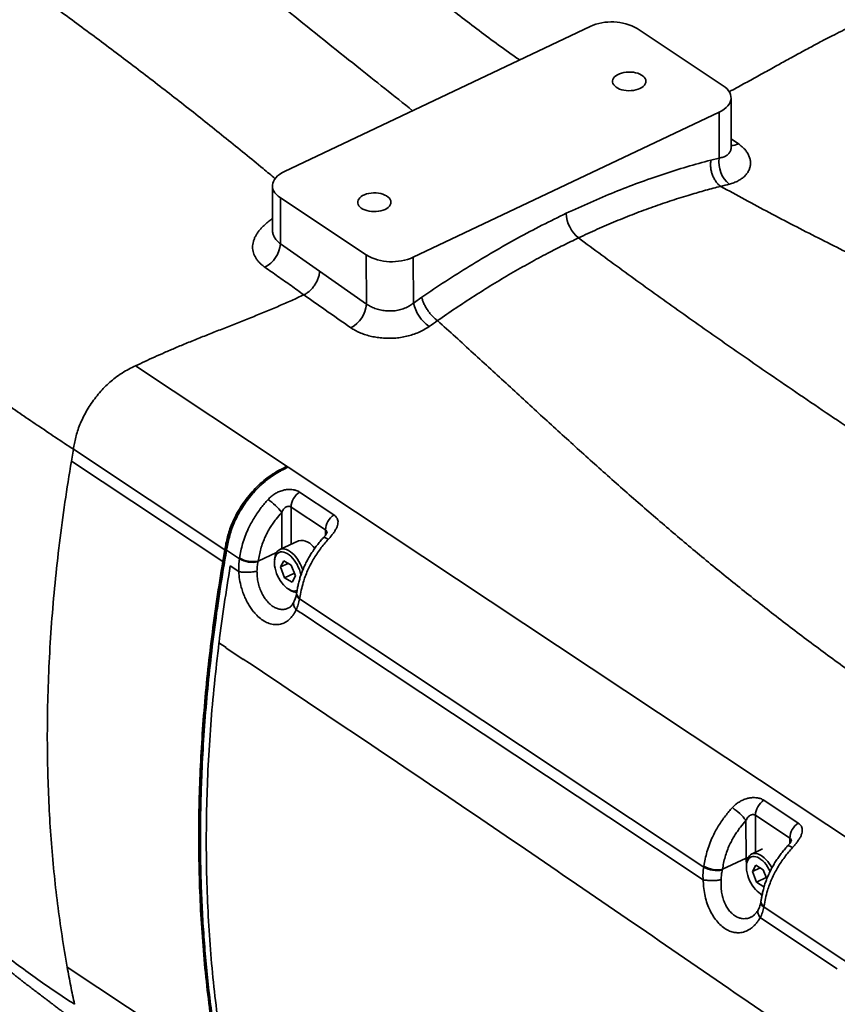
# Model space of a CAD drawing. Header units: millimetres. Extents: x -8713 to 3261, y -18743 to -8704.
# Tile 108 of 133: x 3094 to 3111, y -18265 to -18244. Entities that reach past the tile are written whole.
import ezdxf

# ---------------------------------------------------------------- set-up
doc = ezdxf.new("R2010")
doc.units = ezdxf.units.MM
doc.header["$LTSCALE"] = 10
doc.layers.add('1轮廓实线层', color=7, linetype='Continuous', lineweight=18)

msp = doc.modelspace()

# ---------------------------------------------------------------- linework, layer by layer
at = {"layer": '1轮廓实线层', "color": 7, "linetype": 'Continuous', "lineweight": 35}
for p, q in [((3105.968, -18243.883), (3099.363, -18247.015)), ((3108.839, -18245.162), (3106.983, -18243.93)), ((3109.011, -18246.49), (3109.009, -18245.421)), ((3102.148, -18248.863), (3108.753, -18245.731)), ((3108.755, -18246.723), (3108.753, -18245.731)), ((3109.011, -18246.309), (3109.168, -18246.418)), ((3108.573, -18246.77), (3108.755, -18246.723)), ((3099.107, -18247.324), (3099.109, -18248.286)), ((3099.277, -18247.584), (3101.133, -18248.816)), ((3099.277, -18247.584), (3099.279, -18248.574)), ((3099.279, -18248.574), (3100.123, -18249.169)), ((3101.135, -18249.876), (3101.133, -18248.816)), ((3102.148, -18248.863), (3102.15, -18249.855)), ((3100.123, -18249.169), (3101.135, -18249.876)), ((3102.15, -18249.855), (3102.331, -18249.73)), ((3096.152, -18251.21), (3099.421, -18253.38)), ((3094.808, -18253.011), (3094.765, -18253.265)), ((3098.078, -18255.181), (3094.808, -18253.011)), ((3094.765, -18253.265), (3098.035, -18255.435)), ((3099.421, -18253.38), (3099.447, -18253.397)), ((3144.7, -18283.428), (3099.447, -18253.397)), ((3099.447, -18253.397), (3112.396, -18261.99)), ((3099.693, -18253.935), (3100.435, -18254.428)), ((3099.308, -18255.154), (3099.306, -18254.374)), ((3100.251, -18254.75), (3099.509, -18254.258)), ((3099.509, -18254.258), (3099.51, -18255.058)), ((3100.251, -18254.866), (3100.251, -18254.75)), ((3099.666, -18254.985), (3099.264, -18255.175)), ((3098.035, -18255.435), (3098.078, -18255.181)), ((3098.103, -18255.197), (3098.078, -18255.181)), ((3098.393, -18255.377), (3098.114, -18255.192)), ((3099.197, -18255.236), (3098.798, -18255.426)), ((3098.06, -18255.452), (3098.035, -18255.435)), ((3098.798, -18255.426), (3098.794, -18255.441)), ((3099.159, -18255.349), (3099.153, -18255.396)), ((3099.281, -18255.552), (3099.354, -18255.417)), ((3099.354, -18255.417), (3099.514, -18255.514)), ((3098.379, -18255.651), (3098.196, -18255.529)), ((3099.448, -18255.474), (3099.281, -18255.552)), ((3099.369, -18255.784), (3099.281, -18255.552)), ((3099.514, -18255.514), (3099.602, -18255.745)), ((3099.579, -18255.684), (3099.369, -18255.784)), ((3099.529, -18255.88), (3099.369, -18255.784)), ((3099.602, -18255.745), (3099.529, -18255.88)), ((3099.455, -18256.032), (3099.495, -18256.057)), ((3099.628, -18256.115), (3099.625, -18256.131)), ((3108.418, -18262.03), (3099.692, -18256.239)), ((3099.619, -18256.474), (3099.619, -18256.474)), ((3099.722, -18256.543), (3099.619, -18256.474)), ((3099.723, -18256.543), (3100.283, -18256.914)), ((3098.104, -18257.293), (3097.952, -18257.193)), ((3098.103, -18257.297), (3098.473, -18257.547)), ((3109.718, -18260.588), (3110.461, -18261.08)), ((3110.277, -18261.403), (3109.534, -18260.911)), ((3109.534, -18260.911), (3109.536, -18261.711)), ((3109.333, -18261.837), (3109.331, -18261.027)), ((3110.277, -18261.519), (3110.277, -18261.403)), ((3109.691, -18261.637), (3109.454, -18261.75)), ((3109.333, -18261.837), (3108.823, -18262.079)), ((3109.35, -18261.924), (3109.343, -18261.97)), ((3109.471, -18262.127), (3109.544, -18261.992)), ((3109.544, -18261.992), (3109.705, -18262.088)), ((3108.823, -18262.079), (3108.819, -18262.094)), ((3109.638, -18262.048), (3109.471, -18262.127)), ((3109.559, -18262.358), (3109.471, -18262.127)), ((3109.705, -18262.088), (3109.78, -18262.288)), ((3108.41, -18262.307), (3108.404, -18262.304)), ((3109.769, -18262.259), (3109.559, -18262.358)), ((3109.72, -18262.455), (3109.559, -18262.358)), ((3109.727, -18262.44), (3109.72, -18262.455)), ((3109.645, -18262.607), (3109.685, -18262.631)), ((3109.653, -18262.768), (3109.65, -18262.784)), ((3111.064, -18263.786), (3109.717, -18262.892)), ((3109.644, -18263.127), (3109.638, -18263.122)), ((3111.303, -18264.228), (3109.644, -18263.127)), ((3118.443, -18268.683), (3111.064, -18263.786)), ((3097.945, -18266.359), (3094.675, -18264.189))]:
    msp.add_line(p, q, dxfattribs=at)
at = {"layer": '1轮廓实线层', "color": 7, "linetype": 'Continuous', "lineweight": 35, "flags": 128}
for points in [[(3107.042, -18245.222), (3107.08, -18245.201), (3107.112, -18245.178), (3107.137, -18245.152), (3107.156, -18245.124), (3107.167, -18245.095), (3107.17, -18245.066), (3107.166, -18245.037), (3107.154, -18245.008), (3107.135, -18244.98), (3107.109, -18244.955), (3107.077, -18244.932), (3107.039, -18244.911), (3106.996, -18244.894), (3106.949, -18244.881), (3106.899, -18244.872), (3106.847, -18244.867), (3106.795, -18244.866), (3106.742, -18244.87), (3106.692, -18244.877), (3106.644, -18244.889), (3106.599, -18244.905), (3106.559, -18244.924), (3106.524, -18244.946), (3106.495, -18244.97), (3106.473, -18244.997), (3106.458, -18245.026), (3106.451, -18245.055), (3106.451, -18245.084), (3106.459, -18245.113), (3106.475, -18245.142), (3106.497, -18245.168), (3106.527, -18245.193), (3106.562, -18245.214), (3106.603, -18245.233), (3106.648, -18245.248), (3106.696, -18245.259), (3106.747, -18245.267), (3106.799, -18245.269), (3106.852, -18245.268), (3106.903, -18245.263), (3106.953, -18245.253), (3107, -18245.239), (3107.042, -18245.222)], [(3108.753, -18245.731), (3108.808, -18245.702), (3108.857, -18245.67), (3108.9, -18245.635), (3108.937, -18245.598), (3108.966, -18245.559), (3108.988, -18245.518), (3109.002, -18245.477), (3109.008, -18245.435), (3109.007, -18245.393), (3108.998, -18245.351), (3108.981, -18245.31), (3108.956, -18245.27), (3108.924, -18245.231), (3108.885, -18245.195), (3108.839, -18245.162)], [(3099.363, -18247.015), (3099.308, -18247.044), (3099.259, -18247.076), (3099.216, -18247.111), (3099.179, -18247.148), (3099.15, -18247.187), (3099.128, -18247.227), (3099.114, -18247.269), (3099.108, -18247.311), (3099.109, -18247.353), (3099.118, -18247.395), (3099.136, -18247.436), (3099.16, -18247.476), (3099.192, -18247.514), (3099.231, -18247.55), (3099.277, -18247.584)], [(3101.538, -18247.832), (3101.576, -18247.811), (3101.607, -18247.788), (3101.633, -18247.762), (3101.651, -18247.734), (3101.662, -18247.706), (3101.666, -18247.676), (3101.662, -18247.647), (3101.65, -18247.618), (3101.631, -18247.591), (3101.605, -18247.565), (3101.572, -18247.542), (3101.534, -18247.522), (3101.491, -18247.505), (3101.444, -18247.492), (3101.395, -18247.482), (3101.343, -18247.477), (3101.29, -18247.476), (3101.238, -18247.48), (3101.187, -18247.488), (3101.139, -18247.499), (3101.094, -18247.515), (3101.054, -18247.534), (3101.019, -18247.556), (3100.991, -18247.581), (3100.969, -18247.608), (3100.954, -18247.636), (3100.947, -18247.665), (3100.947, -18247.695), (3100.955, -18247.724), (3100.97, -18247.752), (3100.993, -18247.778), (3101.022, -18247.803), (3101.058, -18247.825), (3101.098, -18247.843), (3101.143, -18247.858), (3101.192, -18247.87), (3101.243, -18247.877), (3101.295, -18247.88), (3101.348, -18247.878), (3101.399, -18247.873), (3101.449, -18247.863), (3101.495, -18247.849), (3101.538, -18247.832)], [(3100.311, -18254.957), (3100.281, -18254.938), (3100.254, -18254.924), (3100.233, -18254.916), (3100.217, -18254.914), (3100.208, -18254.918)], [(3099.722, -18255.729), (3099.72, -18255.718), (3099.705, -18255.663), (3099.687, -18255.608), (3099.664, -18255.553), (3099.637, -18255.5), (3099.607, -18255.45), (3099.574, -18255.403), (3099.539, -18255.36), (3099.502, -18255.322), (3099.464, -18255.29), (3099.426, -18255.264), (3099.388, -18255.244), (3099.351, -18255.232), (3099.316, -18255.226), (3099.282, -18255.228), (3099.252, -18255.237), (3099.224, -18255.253), (3099.2, -18255.276), (3099.181, -18255.305), (3099.166, -18255.34), (3099.155, -18255.38), (3099.15, -18255.425), (3099.149, -18255.474), (3099.154, -18255.525), (3099.163, -18255.579), (3099.178, -18255.634), (3099.196, -18255.69), (3099.219, -18255.744), (3099.246, -18255.797), (3099.276, -18255.847), (3099.309, -18255.894), (3099.344, -18255.937), (3099.381, -18255.975), (3099.419, -18256.007), (3099.457, -18256.034), (3099.495, -18256.053), (3099.532, -18256.066), (3099.567, -18256.071), (3099.601, -18256.07), (3099.631, -18256.061), (3099.639, -18256.057)], [(3099.159, -18255.349), (3099.166, -18255.316), (3099.178, -18255.275), (3099.195, -18255.24), (3099.217, -18255.211), (3099.242, -18255.188), (3099.271, -18255.172), (3099.303, -18255.163), (3099.338, -18255.161), (3099.375, -18255.166), (3099.413, -18255.178), (3099.453, -18255.197), (3099.493, -18255.223), (3099.533, -18255.254), (3099.572, -18255.292), (3099.609, -18255.334), (3099.645, -18255.381), (3099.678, -18255.432), (3099.708, -18255.486), (3099.735, -18255.542), (3099.758, -18255.6), (3099.764, -18255.616)], [(3108.404, -18262.304), (3106.367, -18260.952), (3104.338, -18259.606), (3102.312, -18258.261), (3100.283, -18256.914)], [(3110.337, -18261.61), (3110.306, -18261.591), (3110.28, -18261.577), (3110.258, -18261.569), (3110.243, -18261.567), (3110.233, -18261.571)], [(3109.381, -18261.822), (3109.356, -18261.828), (3109.333, -18261.837)], [(3109.853, -18262.126), (3109.828, -18262.075), (3109.797, -18262.025), (3109.765, -18261.978), (3109.729, -18261.935), (3109.693, -18261.897), (3109.655, -18261.865), (3109.617, -18261.839), (3109.579, -18261.819), (3109.542, -18261.806), (3109.506, -18261.801), (3109.473, -18261.803), (3109.442, -18261.812), (3109.415, -18261.828), (3109.391, -18261.85), (3109.371, -18261.879), (3109.356, -18261.914), (3109.346, -18261.955), (3109.34, -18262), (3109.34, -18262.048), (3109.344, -18262.1), (3109.354, -18262.154), (3109.368, -18262.209), (3109.387, -18262.264), (3109.41, -18262.319), (3109.436, -18262.372), (3109.466, -18262.422), (3109.499, -18262.469), (3109.534, -18262.512), (3109.571, -18262.55), (3109.609, -18262.582), (3109.647, -18262.608), (3109.681, -18262.626)], [(3109.35, -18261.924), (3109.356, -18261.89), (3109.369, -18261.85), (3109.386, -18261.815), (3109.407, -18261.786), (3109.432, -18261.763), (3109.461, -18261.747), (3109.493, -18261.738), (3109.528, -18261.736), (3109.565, -18261.741), (3109.604, -18261.753), (3109.643, -18261.772), (3109.683, -18261.797), (3109.723, -18261.829), (3109.762, -18261.867), (3109.8, -18261.909), (3109.835, -18261.956), (3109.869, -18262.007), (3109.892, -18262.049)], [(3109.677, -18262.641), (3109.655, -18262.617), (3109.646, -18262.608)]]:
    msp.add_lwpolyline(points, dxfattribs=at)
at = {"layer": '1轮廓实线层', "color": 7, "linetype": 'Continuous', "lineweight": 35}
for centre, radius, start, end in [((3106.429, -18244.911), 1.127, 60.5633, 114.1345), ((3109.031, -18246.157), 0.294, 266.0095, 297.5852), ((3109.345, -18246.82), 0.598, 170.5783, 231.3739), ((3106.166, -18247.895), 0.715, 181.8364, 230.7741), ((3098.655, -18248.525), 0.625, 297.3407, 355.5241), ((3101.687, -18247.835), 1.127, 240.5633, 294.1345), ((3100.517, -18249.834), 0.62, 296.9787, 356.1673), ((3103.006, -18249.647), 0.881, 193.6286, 234.113), ((3099.921, -18254.279), 0.413, 123.5788, 177.0362), ((3098.308, -18255.129), 1.251, 37.1033, 55.7773), ((3100.664, -18254.772), 0.413, 123.5788, 177.0362), ((3099.721, -18255.322), 0.342, 29.7006, 99.2654), ((3139.555, -18262.414), 42.075, 170.124, 170.4756), ((3098.679, -18254.874), 0.578, 240.3451, 281.4887), ((3098.687, -18254.875), 0.562, 238.8777, 281.3688), ((3099.64, -18255.837), 0.263, 236.5357, 268.3586), ((3099.74, -18256.134), 0.116, 178.4506, 245.2691), ((3099.739, -18256.116), 0.111, 179.6917, 247.1029), ((3108.334, -18261.782), 1.251, 37.1033, 55.7773), ((3109.947, -18260.932), 0.413, 123.5788, 177.0362), ((3110.689, -18261.425), 0.413, 123.5788, 177.0362), ((3108.704, -18261.527), 0.578, 240.345, 281.4887), ((3108.712, -18261.528), 0.562, 238.8777, 281.3688), ((3110.245, -18261.83), 0.912, 180.4244, 188.758), ((3109.766, -18262.787), 0.116, 178.4506, 245.2692), ((3109.765, -18262.769), 0.111, 179.6917, 247.1029)]:
    msp.add_arc(centre, radius, start, end, dxfattribs=at)
for points, knots in [([(3104.442, -18244.606), (3104.363, -18244.55), (3103.995, -18244.293), (3103.358, -18243.815), (3102.53, -18243.175), (3101.719, -18242.522), (3100.919, -18241.863), (3100.129, -18241.203), (3099.602, -18240.77), (3099.338, -18240.553)], [0, 0, 0, 0, 0.043953, 0.203096, 0.362343, 0.521704, 0.681152, 0.840617, 1, 1, 1, 1]), ([(3102.134, -18245.701), (3101.732, -18245.382), (3100.853, -18244.685), (3099.656, -18243.721), (3098.543, -18242.825), (3097.588, -18242.061), (3096.95, -18241.563), (3096.632, -18241.314)], [0, 0, 0, 0, 0.219009, 0.479341, 0.652897, 0.826452, 1, 1, 1, 1]), ([(3093.927, -18243.119), (3094.211, -18243.326), (3094.779, -18243.74), (3095.629, -18244.372), (3096.47, -18245.011), (3097.299, -18245.655), (3098.111, -18246.303), (3098.734, -18246.808), (3099.079, -18247.097), (3099.165, -18247.17)], [0, 0, 0, 0, 0.15788, 0.315842, 0.473786, 0.631644, 0.78939, 0.947032, 1, 1, 1, 1]), ([(3111.784, -18243.797), (3111.72, -18243.827), (3111.592, -18243.888), (3111.394, -18243.984), (3111.184, -18244.089), (3110.961, -18244.204), (3110.723, -18244.331), (3110.469, -18244.468), (3110.202, -18244.615), (3109.919, -18244.772), (3109.623, -18244.936), (3109.319, -18245.103), (3109.101, -18245.223), (3108.984, -18245.284), (3108.969, -18245.292)], [0, 0, 0, 0, 0.067257, 0.136943, 0.210799, 0.289877, 0.37462, 0.464933, 0.56026, 0.659673, 0.766867, 0.87556, 0.983973, 1, 1, 1, 1]), ([(3085.074, -18245.466), (3085.217, -18245.561), (3085.505, -18245.75), (3085.933, -18246.034), (3086.353, -18246.315), (3086.76, -18246.594), (3087.148, -18246.868), (3087.517, -18247.136), (3087.865, -18247.399), (3088.196, -18247.658), (3088.512, -18247.915), (3088.814, -18248.17), (3089.104, -18248.424), (3089.383, -18248.676), (3089.653, -18248.925), (3089.917, -18249.174), (3090.18, -18249.422), (3090.444, -18249.67), (3090.713, -18249.92), (3090.99, -18250.171), (3091.278, -18250.425), (3091.579, -18250.682), (3091.897, -18250.943), (3092.232, -18251.207), (3092.575, -18251.468), (3092.925, -18251.725), (3093.28, -18251.977), (3093.648, -18252.233), (3094.028, -18252.49), (3094.416, -18252.75), (3094.677, -18252.924), (3094.808, -18253.011)], [0, 0, 0, 0, 0.034815, 0.069592, 0.104308, 0.138967, 0.173596, 0.207622, 0.241716, 0.275931, 0.310309, 0.345587, 0.381072, 0.41675, 0.452588, 0.488536, 0.52453, 0.560507, 0.596402, 0.632161, 0.667748, 0.703142, 0.738346, 0.773383, 0.808293, 0.840226, 0.872134, 0.904051, 0.936, 0.967987, 1, 1, 1, 1]), ([(3108.755, -18246.723), (3108.769, -18246.72), (3108.798, -18246.715), (3108.838, -18246.704), (3108.876, -18246.689), (3108.909, -18246.671), (3108.937, -18246.65), (3108.962, -18246.626), (3108.982, -18246.599), (3108.996, -18246.57), (3109.009, -18246.534), (3109.009, -18246.506), (3109.009, -18246.49)], [0, 0, 0, 0, 0.094668, 0.189958, 0.287323, 0.385458, 0.478741, 0.572735, 0.668973, 0.765984, 0.857855, 1, 1, 1, 1]), ([(3109.168, -18246.418), (3109.196, -18246.439), (3109.253, -18246.482), (3109.32, -18246.551), (3109.37, -18246.622), (3109.406, -18246.694), (3109.426, -18246.767), (3109.432, -18246.841), (3109.423, -18246.913), (3109.399, -18246.983), (3109.36, -18247.05), (3109.306, -18247.113), (3109.24, -18247.169), (3109.161, -18247.217), (3109.073, -18247.257), (3109.005, -18247.277), (3108.972, -18247.287)], [0, 0, 0, 0, 0.0738015, 0.1476033, 0.2164062, 0.2854467, 0.3542572, 0.4237799, 0.4935358, 0.5630764, 0.6356632, 0.7084864, 0.7810999, 0.8540026, 0.9271077, 1, 1, 1, 1]), ([(3109.013, -18246.506), (3109.013, -18246.506), (3109.013, -18246.506), (3109.011, -18246.501), (3109.011, -18246.494), (3109.011, -18246.49)], [0, 0, 0, 0, 0.132496, 0.525471, 1, 1, 1, 1]), ([(3105.452, -18247.917), (3105.625, -18247.837), (3105.973, -18247.676), (3106.493, -18247.457), (3107.014, -18247.256), (3107.535, -18247.074), (3108.056, -18246.909), (3108.401, -18246.816), (3108.573, -18246.77)], [0, 0, 0, 0, 0.1658487, 0.3317412, 0.4975899, 0.665045, 0.8325453, 1, 1, 1, 1]), ([(3108.786, -18247.335), (3108.786, -18247.335), (3108.677, -18247.362), (3108.458, -18247.419), (3108.106, -18247.52), (3107.729, -18247.638), (3107.328, -18247.775), (3106.926, -18247.925), (3106.522, -18248.087), (3106.118, -18248.26), (3105.849, -18248.385), (3105.714, -18248.448)], [0, 0, 0, 0, 0.000002, 0.107361, 0.214768, 0.345242, 0.475737, 0.606211, 0.737467, 0.868744, 1, 1, 1, 1]), ([(3108.972, -18247.287), (3108.91, -18247.303), (3108.848, -18247.319), (3108.786, -18247.335), (3108.786, -18247.335)], [0, 0, 0, 0, 0.9999648, 1, 1, 1, 1]), ([(3108.786, -18247.335), (3109.135, -18247.525), (3109.832, -18247.905), (3110.892, -18248.451), (3111.959, -18248.983), (3113.03, -18249.503), (3114.093, -18250.014), (3115.144, -18250.518), (3116.18, -18251.021), (3117.203, -18251.527), (3118.218, -18252.045), (3119.222, -18252.577), (3120.213, -18253.126), (3121.183, -18253.688), (3122.134, -18254.265), (3123.068, -18254.854), (3123.989, -18255.454), (3124.598, -18255.858), (3124.902, -18256.06)], [0, 0, 0, 0, 0.062785, 0.125641, 0.188553, 0.251496, 0.314441, 0.376236, 0.437979, 0.499653, 0.561251, 0.624029, 0.686741, 0.749408, 0.812052, 0.874692, 0.937342, 1, 1, 1, 1]), ([(3102.331, -18249.73), (3102.502, -18249.614), (3102.843, -18249.382), (3103.358, -18249.056), (3103.878, -18248.745), (3104.4, -18248.451), (3104.926, -18248.172), (3105.276, -18248.002), (3105.452, -18247.917)], [0, 0, 0, 0, 0.1658467, 0.3317378, 0.4975849, 0.6650415, 0.8325433, 1, 1, 1, 1]), ([(3098.943, -18249.08), (3098.922, -18249.065), (3098.882, -18249.036), (3098.83, -18248.987), (3098.784, -18248.935), (3098.746, -18248.88), (3098.716, -18248.825), (3098.694, -18248.767), (3098.681, -18248.708), (3098.676, -18248.648), (3098.68, -18248.587), (3098.693, -18248.526), (3098.714, -18248.464), (3098.744, -18248.403), (3098.781, -18248.342), (3098.826, -18248.281), (3098.879, -18248.221), (3098.946, -18248.156), (3099.022, -18248.091), (3099.082, -18248.049), (3099.109, -18248.03)], [0, 0, 0, 0, 0.052081, 0.104162, 0.157866, 0.211571, 0.264146, 0.316721, 0.370932, 0.425145, 0.478783, 0.532422, 0.587658, 0.642897, 0.69788, 0.752865, 0.809341, 0.865818, 0.941116, 1, 1, 1, 1]), ([(3099.11, -18248.286), (3099.11, -18248.289), (3099.107, -18248.319), (3099.12, -18248.373), (3099.152, -18248.445), (3099.205, -18248.514), (3099.254, -18248.554), (3099.279, -18248.574)], [0, 0, 0, 0, 0.034964, 0.272856, 0.517641, 0.755378, 1, 1, 1, 1]), ([(3105.714, -18248.448), (3105.604, -18248.501), (3105.384, -18248.607), (3105.03, -18248.788), (3104.654, -18248.99), (3104.256, -18249.216), (3103.858, -18249.453), (3103.461, -18249.702), (3103.066, -18249.961), (3102.803, -18250.142), (3102.673, -18250.234), (3102.673, -18250.234)], [0, 0, 0, 0, 0.107359, 0.214766, 0.34524, 0.475735, 0.60621, 0.737465, 0.868742, 0.999998, 1, 1, 1, 1]), ([(3120.212, -18258.284), (3119.341, -18257.706), (3117.598, -18256.549), (3115.419, -18255.116), (3113.676, -18253.966), (3112.368, -18253.099), (3111.061, -18252.223), (3109.853, -18251.4), (3108.744, -18250.631), (3107.733, -18249.918), (3106.723, -18249.192), (3106.05, -18248.696), (3105.714, -18248.448)], [0, 0, 0, 0, 0.180311, 0.360622, 0.450765, 0.540907, 0.631059, 0.72121, 0.790893, 0.860576, 0.930288, 1, 1, 1, 1]), ([(3099.784, -18249.677), (3099.693, -18249.61), (3099.508, -18249.476), (3099.225, -18249.28), (3099.037, -18249.147), (3098.943, -18249.08)], [0, 0, 0, 0, 0.329466, 0.664735, 1, 1, 1, 1]), ([(3099.784, -18249.677), (3099.697, -18249.717), (3099.518, -18249.801), (3099.245, -18249.919), (3098.961, -18250.039), (3098.672, -18250.156), (3098.381, -18250.272), (3098.093, -18250.386), (3097.812, -18250.497), (3097.537, -18250.606), (3097.272, -18250.713), (3097.019, -18250.818), (3096.782, -18250.92), (3096.561, -18251.018), (3096.353, -18251.115), (3096.218, -18251.179), (3096.152, -18251.21)], [0, 0, 0, 0, 0.071802, 0.147426, 0.225849, 0.305919, 0.386421, 0.466143, 0.543948, 0.618836, 0.693302, 0.763113, 0.82809, 0.888543, 0.945345, 1, 1, 1, 1]), ([(3100.798, -18250.387), (3100.613, -18250.258), (3100.274, -18250.023), (3099.937, -18249.785), (3099.784, -18249.677)], [0, 0, 0, 0, 0.548601, 1, 1, 1, 1]), ([(3101.135, -18249.876), (3101.163, -18249.894), (3101.218, -18249.929), (3101.318, -18249.971), (3101.428, -18250.003), (3101.545, -18250.023), (3101.666, -18250.028), (3101.787, -18250.017), (3101.905, -18249.99), (3102.004, -18249.949), (3102.086, -18249.903), (3102.129, -18249.871), (3102.15, -18249.855)], [0, 0, 0, 0, 0.10651, 0.21302, 0.319513, 0.425999, 0.532375, 0.638734, 0.744857, 0.85099, 0.925487, 1, 1, 1, 1]), ([(3102.673, -18250.234), (3102.673, -18250.234), (3102.612, -18250.276), (3102.551, -18250.319), (3102.49, -18250.361)], [0, 0, 0, 0, 0.0000352, 1, 1, 1, 1]), ([(3115.523, -18260.508), (3115.219, -18260.306), (3114.612, -18259.903), (3113.709, -18259.297), (3112.82, -18258.689), (3111.948, -18258.077), (3111.102, -18257.464), (3110.281, -18256.849), (3109.486, -18256.231), (3108.709, -18255.607), (3107.943, -18254.971), (3107.187, -18254.323), (3106.435, -18253.663), (3105.689, -18252.993), (3104.945, -18252.316), (3104.198, -18251.63), (3103.444, -18250.937), (3102.93, -18250.468), (3102.673, -18250.234)], [0, 0, 0, 0, 0.062522, 0.125034, 0.187538, 0.250046, 0.312575, 0.374032, 0.435551, 0.497145, 0.558815, 0.621816, 0.684871, 0.747954, 0.811034, 0.874084, 0.937077, 1, 1, 1, 1]), ([(3102.49, -18250.361), (3102.453, -18250.385), (3102.38, -18250.431), (3102.26, -18250.489), (3102.135, -18250.537), (3102.005, -18250.573), (3101.872, -18250.599), (3101.737, -18250.613), (3101.602, -18250.617), (3101.468, -18250.61), (3101.338, -18250.593), (3101.214, -18250.568), (3101.096, -18250.534), (3100.987, -18250.492), (3100.886, -18250.443), (3100.827, -18250.405), (3100.798, -18250.387)], [0, 0, 0, 0, 0.075262, 0.150531, 0.223388, 0.296449, 0.369283, 0.440728, 0.512396, 0.583818, 0.653545, 0.723506, 0.793221, 0.862069, 0.931154, 1, 1, 1, 1]), ([(3096.152, -18251.21), (3096.103, -18251.233), (3096.006, -18251.279), (3095.857, -18251.363), (3095.719, -18251.459), (3095.593, -18251.563), (3095.48, -18251.67), (3095.371, -18251.789), (3095.267, -18251.918), (3095.171, -18252.054), (3095.085, -18252.194), (3095.01, -18252.336), (3094.947, -18252.478), (3094.897, -18252.617), (3094.859, -18252.752), (3094.831, -18252.883), (3094.816, -18252.968), (3094.808, -18253.011)], [0, 0, 0, 0, 0.076124, 0.154303, 0.235681, 0.299057, 0.364239, 0.430784, 0.498059, 0.565339, 0.631915, 0.697204, 0.760832, 0.822687, 0.882908, 0.941841, 1, 1, 1, 1]), ([(3094.765, -18253.265), (3094.717, -18253.562), (3094.621, -18254.154), (3094.505, -18255.034), (3094.409, -18255.903), (3094.334, -18256.762), (3094.282, -18257.61), (3094.251, -18258.448), (3094.242, -18259.246), (3094.253, -18260.003), (3094.28, -18260.721), (3094.324, -18261.432), (3094.385, -18262.134), (3094.464, -18262.828), (3094.559, -18263.515), (3094.636, -18263.964), (3094.675, -18264.189)], [0, 0, 0, 0, 0.0765, 0.152638, 0.228472, 0.304063, 0.37947, 0.454756, 0.52998, 0.596784, 0.66363, 0.730563, 0.797624, 0.864856, 0.932301, 1, 1, 1, 1]), ([(3099.421, -18253.38), (3099.369, -18253.405), (3099.264, -18253.455), (3099.108, -18253.545), (3098.955, -18253.654), (3098.806, -18253.783), (3098.666, -18253.929), (3098.535, -18254.088), (3098.417, -18254.259), (3098.313, -18254.438), (3098.233, -18254.607), (3098.175, -18254.763), (3098.134, -18254.904), (3098.102, -18255.043), (3098.086, -18255.135), (3098.078, -18255.181)], [0, 0, 0, 0, 0.083073, 0.165499, 0.247981, 0.331704, 0.41507, 0.498383, 0.58226, 0.665375, 0.748888, 0.811845, 0.874372, 0.937033, 1, 1, 1, 1]), ([(3099.447, -18253.397), (3099.421, -18253.409), (3099.376, -18253.43), (3099.308, -18253.464), (3099.243, -18253.498), (3099.177, -18253.537), (3099.11, -18253.579), (3099.045, -18253.625), (3098.951, -18253.695), (3098.831, -18253.8), (3098.691, -18253.945), (3098.56, -18254.105), (3098.442, -18254.276), (3098.338, -18254.455), (3098.268, -18254.604), (3098.223, -18254.718), (3098.195, -18254.798), (3098.171, -18254.878), (3098.15, -18254.958), (3098.133, -18255.035), (3098.118, -18255.115), (3098.108, -18255.168), (3098.103, -18255.197)], [0, 0, 0, 0, 0.040382, 0.071758, 0.107539, 0.14245, 0.178165, 0.213327, 0.248034, 0.33143, 0.415067, 0.498404, 0.582258, 0.665863, 0.748877, 0.784089, 0.819758, 0.856003, 0.891384, 0.927546, 0.959826, 1, 1, 1, 1]), ([(3098.114, -18255.192), (3098.123, -18255.145), (3098.14, -18255.05), (3098.174, -18254.906), (3098.216, -18254.761), (3098.272, -18254.611), (3098.345, -18254.458), (3098.433, -18254.303), (3098.532, -18254.154), (3098.64, -18254.014), (3098.756, -18253.882), (3098.881, -18253.759), (3099.014, -18253.649), (3099.153, -18253.552), (3099.298, -18253.467), (3099.396, -18253.421), (3099.447, -18253.397)], [0, 0, 0, 0, 0.065063, 0.130317, 0.195343, 0.260093, 0.332342, 0.404849, 0.477142, 0.549235, 0.621533, 0.693613, 0.768763, 0.844194, 0.919442, 1, 1, 1, 1]), ([(3099.012, -18254.094), (3099.034, -18254.072), (3099.078, -18254.027), (3099.156, -18253.972), (3099.239, -18253.928), (3099.324, -18253.897), (3099.408, -18253.881), (3099.485, -18253.876), (3099.557, -18253.883), (3099.63, -18253.9), (3099.67, -18253.922), (3099.693, -18253.935)], [0, 0, 0, 0, 0.122312, 0.244558, 0.364169, 0.483669, 0.586517, 0.689254, 0.782726, 0.876119, 1, 1, 1, 1]), ([(3098.396, -18255.356), (3098.405, -18255.305), (3098.424, -18255.204), (3098.461, -18255.049), (3098.513, -18254.89), (3098.575, -18254.743), (3098.641, -18254.612), (3098.708, -18254.495), (3098.783, -18254.38), (3098.859, -18254.275), (3098.936, -18254.179), (3098.986, -18254.123), (3099.012, -18254.094)], [0, 0, 0, 0, 0.116494, 0.232869, 0.353111, 0.473332, 0.564435, 0.655546, 0.749398, 0.843254, 0.92144, 1, 1, 1, 1]), ([(3099.306, -18254.374), (3099.265, -18254.421), (3099.199, -18254.496), (3099.119, -18254.607), (3099.058, -18254.7), (3099.002, -18254.797), (3098.947, -18254.906), (3098.897, -18255.027), (3098.853, -18255.159), (3098.822, -18255.293), (3098.806, -18255.381), (3098.798, -18255.426)], [0, 0, 0, 0, 0.15548, 0.245126, 0.334767, 0.42702, 0.519262, 0.636802, 0.754368, 0.877114, 1, 1, 1, 1]), ([(3099.509, -18254.258), (3099.501, -18254.253), (3099.482, -18254.243), (3099.443, -18254.24), (3099.413, -18254.25), (3099.388, -18254.264), (3099.369, -18254.278), (3099.335, -18254.315), (3099.318, -18254.35), (3099.306, -18254.374)], [0, 0, 0, 0, 0.112797, 0.280169, 0.449506, 0.46692, 0.587703, 0.708843, 1, 1, 1, 1]), ([(3094.833, -18264.993), (3094.69, -18264.899), (3094.405, -18264.71), (3093.984, -18264.42), (3093.573, -18264.119), (3093.177, -18263.804), (3092.799, -18263.474), (3092.441, -18263.129), (3092.103, -18262.769), (3091.782, -18262.391), (3091.458, -18261.973), (3091.132, -18261.512), (3090.805, -18261.01), (3090.49, -18260.496), (3090.181, -18259.976), (3089.875, -18259.454), (3089.579, -18258.961), (3089.29, -18258.5), (3089.007, -18258.073), (3088.711, -18257.658), (3088.4, -18257.258), (3088.073, -18256.876), (3087.727, -18256.511), (3087.372, -18256.174), (3087.012, -18255.863), (3086.647, -18255.576), (3086.27, -18255.301), (3085.883, -18255.037), (3085.488, -18254.779), (3085.224, -18254.609), (3085.092, -18254.523)], [0, 0, 0, 0, 0.0348465, 0.0696601, 0.1044285, 0.1391647, 0.1739029, 0.2080692, 0.2423326, 0.276737, 0.3113135, 0.3527178, 0.3943719, 0.4362249, 0.4781957, 0.5201846, 0.562088, 0.5978662, 0.6334686, 0.668869, 0.7040627, 0.7390669, 0.7739188, 0.8086693, 0.8404839, 0.8723022, 0.9041558, 0.9360611, 0.9680158, 1, 1, 1, 1]), ([(3100.435, -18254.428), (3100.448, -18254.437), (3100.473, -18254.456), (3100.493, -18254.482), (3100.51, -18254.513), (3100.522, -18254.548), (3100.524, -18254.6), (3100.512, -18254.656), (3100.489, -18254.715), (3100.454, -18254.776), (3100.412, -18254.838), (3100.364, -18254.898), (3100.329, -18254.937), (3100.311, -18254.957)], [0, 0, 0, 0, 0.078148, 0.158754, 0.183802, 0.278337, 0.376359, 0.477307, 0.581094, 0.687207, 0.795527, 0.897067, 1, 1, 1, 1]), ([(3100.286, -18254.808), (3100.286, -18254.807), (3100.286, -18254.807), (3100.285, -18254.811), (3100.281, -18254.821), (3100.272, -18254.836), (3100.26, -18254.855), (3100.242, -18254.879), (3100.225, -18254.9), (3100.212, -18254.914), (3100.208, -18254.918)], [0, 0, 0, 0, 0.023128, 0.150433, 0.276227, 0.410917, 0.559872, 0.725409, 0.907704, 1, 1, 1, 1]), ([(3100.283, -18254.807), (3100.282, -18254.796), (3100.278, -18254.773), (3100.261, -18254.758), (3100.251, -18254.75)], [0, 0, 0, 0, 0.455714, 1, 1, 1, 1]), ([(3100.208, -18254.919), (3100.195, -18254.933), (3100.158, -18254.973), (3100.1, -18255.043), (3100.036, -18255.127), (3099.974, -18255.214), (3099.917, -18255.304), (3099.865, -18255.396), (3099.818, -18255.488), (3099.775, -18255.581), (3099.739, -18255.673), (3099.707, -18255.766), (3099.681, -18255.859), (3099.659, -18255.952), (3099.642, -18256.037), (3099.632, -18256.091), (3099.628, -18256.115)], [0, 0, 0, 0, 0.042981, 0.119647, 0.19644, 0.273432, 0.35038, 0.42667, 0.501809, 0.576276, 0.649541, 0.721594, 0.795412, 0.869315, 0.940624, 1, 1, 1, 1]), ([(3100.311, -18254.957), (3100.282, -18254.99), (3100.223, -18255.055), (3100.14, -18255.162), (3100.061, -18255.273), (3099.988, -18255.39), (3099.922, -18255.509), (3099.863, -18255.632), (3099.812, -18255.758), (3099.765, -18255.9), (3099.726, -18256.054), (3099.706, -18256.163), (3099.696, -18256.219)], [0, 0, 0, 0, 0.091129, 0.182259, 0.275892, 0.36952, 0.462381, 0.555233, 0.651287, 0.747349, 0.873189, 1, 1, 1, 1]), ([(3098.139, -18267.175), (3098.101, -18266.992), (3098.025, -18266.626), (3097.926, -18266.067), (3097.837, -18265.5), (3097.76, -18264.925), (3097.695, -18264.342), (3097.642, -18263.753), (3097.6, -18263.158), (3097.571, -18262.558), (3097.554, -18261.95), (3097.549, -18261.335), (3097.557, -18260.714), (3097.578, -18260.033), (3097.617, -18259.291), (3097.678, -18258.487), (3097.758, -18257.675), (3097.857, -18256.854), (3097.974, -18256.026), (3098.067, -18255.47), (3098.114, -18255.192)], [0, 0, 0, 0, 0.050927, 0.101859, 0.152786, 0.203908, 0.255036, 0.306158, 0.357088, 0.408023, 0.458953, 0.510091, 0.561236, 0.612374, 0.676771, 0.741179, 0.805576, 0.87038, 0.935195, 1, 1, 1, 1]), ([(3098.035, -18255.435), (3097.991, -18255.707), (3097.903, -18256.25), (3097.793, -18257.059), (3097.7, -18257.862), (3097.626, -18258.659), (3097.57, -18259.45), (3097.533, -18260.233), (3097.514, -18261.008), (3097.515, -18261.786), (3097.535, -18262.567), (3097.576, -18263.349), (3097.637, -18264.12), (3097.719, -18264.879), (3097.819, -18265.627), (3097.903, -18266.115), (3097.945, -18266.359)], [0, 0, 0, 0, 0.070042, 0.140019, 0.209977, 0.279963, 0.350018, 0.420047, 0.490015, 0.559975, 0.633311, 0.706704, 0.780043, 0.853332, 0.926633, 1, 1, 1, 1]), ([(3098.379, -18255.651), (3098.378, -18255.605), (3098.376, -18255.51), (3098.387, -18255.422), (3098.393, -18255.377)], [0, 0, 0, 0, 0.4952345, 1, 1, 1, 1]), ([(3098.393, -18255.377), (3098.393, -18255.377), (3098.394, -18255.37), (3098.395, -18255.363), (3098.396, -18255.356)], [0, 0, 0, 0, 0.000369, 1, 1, 1, 1]), ([(3098.794, -18255.441), (3098.788, -18255.473), (3098.776, -18255.538), (3098.773, -18255.607), (3098.772, -18255.642)], [0, 0, 0, 0, 0.495344, 1, 1, 1, 1]), ([(3086.185, -18255.546), (3086.206, -18255.559), (3086.27, -18255.601), (3086.367, -18255.663), (3086.474, -18255.733), (3086.565, -18255.792), (3086.644, -18255.844), (3086.717, -18255.893), (3086.787, -18255.94), (3086.843, -18255.979), (3086.89, -18256.011), (3086.929, -18256.038), (3086.966, -18256.065), (3087.004, -18256.091), (3087.043, -18256.12), (3087.086, -18256.151), (3087.134, -18256.186), (3087.186, -18256.224), (3087.239, -18256.264), (3087.288, -18256.302), (3087.333, -18256.336), (3087.371, -18256.366), (3087.424, -18256.407), (3087.49, -18256.46), (3087.58, -18256.533), (3087.675, -18256.613), (3087.773, -18256.698), (3087.869, -18256.784), (3087.964, -18256.873), (3088.061, -18256.966), (3088.154, -18257.059), (3088.221, -18257.129), (3088.263, -18257.174), (3088.283, -18257.195), (3088.3, -18257.214), (3088.319, -18257.235), (3088.341, -18257.259), (3088.363, -18257.284), (3088.382, -18257.305), (3088.397, -18257.323), (3088.414, -18257.342), (3088.435, -18257.366), (3088.465, -18257.401), (3088.5, -18257.443), (3088.539, -18257.489), (3088.576, -18257.534), (3088.613, -18257.58), (3088.652, -18257.63), (3088.694, -18257.684), (3088.74, -18257.743), (3088.787, -18257.806), (3088.841, -18257.878), (3088.901, -18257.961), (3088.963, -18258.048), (3089.034, -18258.149), (3089.11, -18258.26), (3089.189, -18258.378), (3089.265, -18258.495), (3089.343, -18258.616), (3089.425, -18258.746), (3089.507, -18258.88), (3089.591, -18259.017), (3089.678, -18259.161), (3089.769, -18259.316), (3089.867, -18259.482), (3089.957, -18259.638), (3090.038, -18259.779), (3090.109, -18259.902), (3090.178, -18260.021), (3090.24, -18260.13), (3090.294, -18260.224), (3090.339, -18260.302), (3090.374, -18260.362), (3090.4, -18260.406), (3090.421, -18260.443), (3090.445, -18260.485), (3090.476, -18260.539), (3090.515, -18260.605), (3090.56, -18260.682), (3090.623, -18260.79), (3090.702, -18260.922), (3090.792, -18261.074), (3090.881, -18261.221), (3090.957, -18261.344), (3091.017, -18261.44), (3091.06, -18261.508), (3091.096, -18261.565), (3091.127, -18261.614), (3091.161, -18261.667), (3091.203, -18261.732), (3091.258, -18261.816), (3091.324, -18261.916), (3091.402, -18262.03), (3091.498, -18262.169), (3091.608, -18262.325), (3091.728, -18262.487), (3091.855, -18262.655), (3091.99, -18262.826), (3092.131, -18262.997), (3092.267, -18263.154), (3092.382, -18263.282), (3092.477, -18263.384), (3092.548, -18263.46), (3092.612, -18263.526), (3092.671, -18263.586), (3092.731, -18263.645), (3092.799, -18263.712), (3092.877, -18263.787), (3092.966, -18263.87), (3093.052, -18263.948), (3093.133, -18264.02), (3093.207, -18264.085), (3093.283, -18264.15), (3093.356, -18264.212), (3093.42, -18264.264), (3093.469, -18264.304), (3093.509, -18264.337), (3093.549, -18264.369), (3093.597, -18264.407), (3093.652, -18264.45), (3093.72, -18264.503), (3093.799, -18264.565), (3093.888, -18264.632), (3093.979, -18264.702), (3094.072, -18264.772), (3094.154, -18264.834), (3094.222, -18264.885), (3094.274, -18264.924), (3094.327, -18264.965), (3094.391, -18265.013), (3094.462, -18265.067), (3094.533, -18265.121), (3094.595, -18265.168), (3094.648, -18265.209), (3094.692, -18265.242), (3094.733, -18265.273), (3094.777, -18265.307), (3094.833, -18265.348), (3094.902, -18265.4), (3094.986, -18265.461), (3095.073, -18265.52), (3095.131, -18265.559), (3095.155, -18265.575)], [0, 0, 0, 0, 0.0046352, 0.0143984, 0.0233329, 0.0313055, 0.0387362, 0.0461612, 0.053616, 0.0611179, 0.0658267, 0.0701316, 0.0741804, 0.0782919, 0.0824811, 0.0873791, 0.0925078, 0.0984918, 0.1046174, 0.1103169, 0.1154301, 0.1198594, 0.1236476, 0.133755, 0.1437355, 0.1566836, 0.1700642, 0.1835244, 0.1959694, 0.2104076, 0.2253891, 0.2380567, 0.2418304, 0.2450305, 0.2477064, 0.2507535, 0.2544543, 0.2583114, 0.2612718, 0.2636006, 0.2662053, 0.269457, 0.273355, 0.2803112, 0.286273, 0.2919304, 0.2979226, 0.3035112, 0.3100477, 0.3167453, 0.3235197, 0.3308398, 0.3397874, 0.3489667, 0.3571905, 0.3693202, 0.3803015, 0.3899271, 0.4003111, 0.4112254, 0.4224327, 0.4332688, 0.4446178, 0.4568223, 0.4698833, 0.4837989, 0.493131, 0.5028091, 0.5123732, 0.5207856, 0.5280076, 0.5340393, 0.5388809, 0.54185, 0.54426, 0.5473697, 0.5514274, 0.5564332, 0.5623873, 0.5691608, 0.5810217, 0.5925984, 0.6038901, 0.6148438, 0.6209679, 0.6262402, 0.6306609, 0.6342305, 0.6375515, 0.6428362, 0.6493254, 0.6570191, 0.6659179, 0.6760227, 0.6897214, 0.7027488, 0.715103, 0.7305914, 0.7448681, 0.7582586, 0.7712542, 0.7784895, 0.7854493, 0.7915106, 0.7966076, 0.8018372, 0.8079563, 0.8150493, 0.823053, 0.8316924, 0.8377867, 0.8441483, 0.8507766, 0.8574329, 0.8628634, 0.8668869, 0.8697115, 0.8729956, 0.8769011, 0.881427, 0.8865714, 0.8935712, 0.9007685, 0.9081616, 0.9157488, 0.9231372, 0.9279809, 0.9319255, 0.9356802, 0.940712, 0.947063, 0.9526771, 0.9575679, 0.9617313, 0.9651683, 0.9679226, 0.9712564, 0.9754707, 0.9807332, 0.9870715, 0.9945387, 1, 1, 1, 1]), ([(3098.06, -18255.452), (3098.015, -18255.727), (3097.927, -18256.275), (3097.816, -18257.089), (3097.724, -18257.895), (3097.65, -18258.692), (3097.594, -18259.48), (3097.558, -18260.26), (3097.539, -18261.03), (3097.54, -18261.804), (3097.56, -18262.581), (3097.6, -18263.36), (3097.661, -18264.129), (3097.743, -18264.889), (3097.844, -18265.64), (3097.928, -18266.13), (3097.97, -18266.376)], [0, 0, 0, 0, 0.070789, 0.141263, 0.21147, 0.281458, 0.351273, 0.420964, 0.490579, 0.560166, 0.63309, 0.706093, 0.779231, 0.852558, 0.92613, 1, 1, 1, 1]), ([(3098.196, -18255.529), (3098.151, -18255.806), (3098.061, -18256.36), (3097.989, -18256.909), (3097.953, -18257.183)], [0, 0, 0, 0, 0.4999816, 1, 1, 1, 1]), ([(3099.619, -18256.474), (3099.619, -18256.474), (3099.608, -18256.496), (3099.586, -18256.54), (3099.537, -18256.614), (3099.47, -18256.69), (3099.379, -18256.754), (3099.28, -18256.791), (3099.174, -18256.802), (3099.064, -18256.784), (3098.953, -18256.739), (3098.844, -18256.667), (3098.752, -18256.581), (3098.676, -18256.491), (3098.615, -18256.405), (3098.56, -18256.311), (3098.51, -18256.209), (3098.468, -18256.103), (3098.427, -18255.973), (3098.394, -18255.822), (3098.382, -18255.708), (3098.379, -18255.651), (3098.379, -18255.651)], [0, 0, 0, 0, 0.000003, 0.036608, 0.073212, 0.139287, 0.205354, 0.270612, 0.335859, 0.400857, 0.465851, 0.53126, 0.59667, 0.640948, 0.685375, 0.729657, 0.77462, 0.819734, 0.864702, 0.932345, 0.999997, 1, 1, 1, 1]), ([(3098.772, -18255.642), (3098.773, -18255.682), (3098.775, -18255.765), (3098.796, -18255.888), (3098.831, -18256.009), (3098.877, -18256.12), (3098.935, -18256.221), (3099.002, -18256.307), (3099.075, -18256.377), (3099.153, -18256.428), (3099.233, -18256.461), (3099.313, -18256.472), (3099.389, -18256.466), (3099.434, -18256.447), (3099.456, -18256.437)], [0, 0, 0, 0, 0.0854033, 0.1732056, 0.2580833, 0.345487, 0.428811, 0.5146699, 0.596594, 0.6809984, 0.7624342, 0.8462927, 0.928213, 1, 1, 1, 1]), ([(3099.573, -18256.297), (3099.57, -18256.304), (3099.56, -18256.325), (3099.543, -18256.354), (3099.522, -18256.383), (3099.502, -18256.405), (3099.484, -18256.421), (3099.469, -18256.432), (3099.46, -18256.436), (3099.456, -18256.438)], [0, 0, 0, 0, 0.0861819, 0.2455698, 0.404151, 0.5616225, 0.7189478, 0.8822141, 1, 1, 1, 1]), ([(3099.574, -18256.297), (3099.572, -18256.302), (3099.565, -18256.315), (3099.562, -18256.341), (3099.565, -18256.373), (3099.575, -18256.406), (3099.593, -18256.441), (3099.61, -18256.463), (3099.619, -18256.474)], [0, 0, 0, 0, 0.089791, 0.273908, 0.452837, 0.636954, 0.815883, 1, 1, 1, 1]), ([(3099.625, -18256.131), (3099.624, -18256.133), (3099.621, -18256.155), (3099.611, -18256.193), (3099.596, -18256.242), (3099.583, -18256.276), (3099.575, -18256.293), (3099.573, -18256.297)], [0, 0, 0, 0, 0.033446, 0.334494, 0.622698, 0.912152, 1, 1, 1, 1]), ([(3099.692, -18256.239), (3099.683, -18256.281), (3099.665, -18256.365), (3099.634, -18256.437), (3099.619, -18256.474)], [0, 0, 0, 0, 0.495253, 1, 1, 1, 1]), ([(3099.696, -18256.219), (3099.695, -18256.225), (3099.693, -18256.232), (3099.692, -18256.239), (3099.692, -18256.239)], [0, 0, 0, 0, 0.999631, 1, 1, 1, 1]), ([(3097.952, -18257.193), (3097.917, -18257.49), (3097.847, -18258.083), (3097.771, -18258.962), (3097.716, -18259.831), (3097.684, -18260.689), (3097.674, -18261.536), (3097.687, -18262.373), (3097.722, -18263.198), (3097.781, -18264.013), (3097.86, -18264.818), (3097.932, -18265.344), (3097.968, -18265.608)], [0, 0, 0, 0, 0.100505, 0.200673, 0.300591, 0.40034, 0.500005, 0.599669, 0.699417, 0.799333, 0.899499, 1, 1, 1, 1]), ([(3134.26, -18281.902), (3131.222, -18279.85), (3125.148, -18275.746), (3117.643, -18270.617), (3111.707, -18266.539), (3107.319, -18263.525), (3102.922, -18260.516), (3099.957, -18258.532), (3098.474, -18257.539)], [0, 0, 0, 0, 0.253594, 0.507199, 0.630403, 0.753608, 0.876808, 1, 1, 1, 1]), ([(3109.037, -18260.747), (3109.059, -18260.725), (3109.104, -18260.68), (3109.181, -18260.625), (3109.265, -18260.581), (3109.35, -18260.55), (3109.433, -18260.534), (3109.51, -18260.529), (3109.582, -18260.536), (3109.655, -18260.553), (3109.695, -18260.575), (3109.718, -18260.588)], [0, 0, 0, 0, 0.122312, 0.244558, 0.364169, 0.483669, 0.586516, 0.689254, 0.782726, 0.876119, 1, 1, 1, 1]), ([(3108.422, -18262.009), (3108.431, -18261.958), (3108.449, -18261.857), (3108.487, -18261.702), (3108.539, -18261.543), (3108.6, -18261.396), (3108.666, -18261.265), (3108.734, -18261.148), (3108.808, -18261.033), (3108.885, -18260.928), (3108.961, -18260.832), (3109.012, -18260.776), (3109.037, -18260.747)], [0, 0, 0, 0, 0.116494, 0.232869, 0.353111, 0.473332, 0.564436, 0.655546, 0.749398, 0.843254, 0.92144, 1, 1, 1, 1]), ([(3109.534, -18260.911), (3109.526, -18260.906), (3109.508, -18260.896), (3109.469, -18260.893), (3109.438, -18260.903), (3109.413, -18260.917), (3109.394, -18260.931), (3109.361, -18260.968), (3109.343, -18261.002), (3109.331, -18261.027)], [0, 0, 0, 0, 0.112798, 0.280169, 0.449506, 0.466921, 0.587703, 0.708843, 1, 1, 1, 1]), ([(3109.331, -18261.027), (3109.29, -18261.074), (3109.225, -18261.149), (3109.144, -18261.26), (3109.084, -18261.353), (3109.028, -18261.45), (3108.972, -18261.559), (3108.922, -18261.68), (3108.879, -18261.812), (3108.847, -18261.945), (3108.831, -18262.034), (3108.823, -18262.079)], [0, 0, 0, 0, 0.15548, 0.245126, 0.334767, 0.42702, 0.519261, 0.636802, 0.754368, 0.877114, 1, 1, 1, 1]), ([(3110.461, -18261.08), (3110.473, -18261.09), (3110.498, -18261.109), (3110.519, -18261.135), (3110.536, -18261.166), (3110.547, -18261.201), (3110.549, -18261.253), (3110.538, -18261.309), (3110.514, -18261.368), (3110.48, -18261.429), (3110.437, -18261.491), (3110.389, -18261.551), (3110.354, -18261.59), (3110.337, -18261.61)], [0, 0, 0, 0, 0.078148, 0.158754, 0.183802, 0.278337, 0.376359, 0.477307, 0.581094, 0.687207, 0.795527, 0.897067, 1, 1, 1, 1]), ([(3110.234, -18261.572), (3110.22, -18261.586), (3110.183, -18261.626), (3110.126, -18261.696), (3110.061, -18261.78), (3110, -18261.867), (3109.943, -18261.957), (3109.89, -18262.049), (3109.843, -18262.141), (3109.801, -18262.234), (3109.764, -18262.326), (3109.733, -18262.419), (3109.706, -18262.512), (3109.684, -18262.604), (3109.667, -18262.69), (3109.658, -18262.744), (3109.653, -18262.768)], [0, 0, 0, 0, 0.04298, 0.119647, 0.19644, 0.273432, 0.35038, 0.42667, 0.501809, 0.576276, 0.64954, 0.721594, 0.795411, 0.869314, 0.940624, 1, 1, 1, 1]), ([(3110.337, -18261.61), (3110.307, -18261.643), (3110.249, -18261.708), (3110.166, -18261.815), (3110.087, -18261.926), (3110.014, -18262.043), (3109.947, -18262.162), (3109.888, -18262.285), (3109.837, -18262.411), (3109.79, -18262.553), (3109.751, -18262.707), (3109.731, -18262.816), (3109.721, -18262.871)], [0, 0, 0, 0, 0.091129, 0.182259, 0.275892, 0.36952, 0.46238, 0.555232, 0.651286, 0.747348, 0.873189, 1, 1, 1, 1]), ([(3110.312, -18261.46), (3110.312, -18261.46), (3110.312, -18261.459), (3110.31, -18261.464), (3110.306, -18261.474), (3110.298, -18261.489), (3110.285, -18261.508), (3110.268, -18261.532), (3110.25, -18261.553), (3110.237, -18261.567), (3110.233, -18261.571)], [0, 0, 0, 0, 0.023127, 0.150432, 0.276226, 0.410917, 0.559872, 0.725409, 0.907704, 1, 1, 1, 1]), ([(3110.309, -18261.46), (3110.307, -18261.449), (3110.303, -18261.426), (3110.286, -18261.411), (3110.277, -18261.403)], [0, 0, 0, 0, 0.455714, 1, 1, 1, 1]), ([(3108.404, -18262.304), (3108.403, -18262.258), (3108.401, -18262.163), (3108.412, -18262.075), (3108.418, -18262.03)], [0, 0, 0, 0, 0.495234, 1, 1, 1, 1]), ([(3108.418, -18262.03), (3108.418, -18262.03), (3108.419, -18262.023), (3108.42, -18262.016), (3108.422, -18262.009)], [0, 0, 0, 0, 0.000369, 1, 1, 1, 1]), ([(3108.819, -18262.094), (3108.813, -18262.128), (3108.8, -18262.196), (3108.798, -18262.268), (3108.797, -18262.304)], [0, 0, 0, 0, 0.494891, 1, 1, 1, 1]), ([(3108.41, -18262.307), (3108.421, -18262.309), (3108.444, -18262.313), (3108.486, -18262.317), (3108.53, -18262.32), (3108.578, -18262.321), (3108.626, -18262.321), (3108.675, -18262.319), (3108.722, -18262.315), (3108.762, -18262.31), (3108.786, -18262.306), (3108.796, -18262.304), (3108.797, -18262.304)], [0, 0, 0, 0, 0.112065, 0.22738, 0.339444, 0.454757, 0.566855, 0.682196, 0.79442, 0.909889, 0.990879, 1, 1, 1, 1]), ([(3108.41, -18262.308), (3108.41, -18262.308), (3108.41, -18262.307), (3108.41, -18262.307), (3108.41, -18262.307)], [0, 0, 0, 0, 0.006755, 1, 1, 1, 1]), ([(3109.638, -18263.123), (3109.638, -18263.123), (3109.629, -18263.138), (3109.606, -18263.175), (3109.567, -18263.229), (3109.52, -18263.283), (3109.469, -18263.331), (3109.416, -18263.37), (3109.361, -18263.401), (3109.306, -18263.425), (3109.248, -18263.441), (3109.179, -18263.45), (3109.098, -18263.447), (3109, -18263.423), (3108.897, -18263.375), (3108.793, -18263.298), (3108.697, -18263.197), (3108.611, -18263.076), (3108.538, -18262.937), (3108.479, -18262.784), (3108.437, -18262.62), (3108.417, -18262.483), (3108.41, -18262.378), (3108.41, -18262.331), (3108.41, -18262.308), (3108.41, -18262.308)], [0, 0, 0, 0, 0.000003, 0.025902, 0.062189, 0.098474, 0.135888, 0.173301, 0.207883, 0.242465, 0.278139, 0.313812, 0.366746, 0.420716, 0.484406, 0.549996, 0.613651, 0.679174, 0.743491, 0.809613, 0.875878, 0.943953, 0.971914, 0.999997, 1, 1, 1, 1]), ([(3108.797, -18262.304), (3108.796, -18262.323), (3108.793, -18262.361), (3108.792, -18262.44), (3108.799, -18262.542), (3108.822, -18262.661), (3108.857, -18262.774), (3108.904, -18262.875), (3108.962, -18262.964), (3109.028, -18263.037), (3109.102, -18263.093), (3109.176, -18263.128), (3109.249, -18263.145), (3109.323, -18263.146), (3109.39, -18263.135), (3109.431, -18263.113), (3109.444, -18263.106)], [0, 0, 0, 0, 0.039209, 0.078613, 0.162955, 0.2495, 0.330714, 0.414177, 0.493983, 0.576168, 0.655692, 0.737691, 0.803847, 0.87137, 0.958206, 1, 1, 1, 1]), ([(3109.65, -18262.784), (3109.65, -18262.786), (3109.646, -18262.808), (3109.637, -18262.846), (3109.622, -18262.895), (3109.608, -18262.93), (3109.6, -18262.948), (3109.597, -18262.953)], [0, 0, 0, 0, 0.032793, 0.32796, 0.610534, 0.894334, 1, 1, 1, 1]), ([(3109.721, -18262.871), (3109.72, -18262.878), (3109.719, -18262.885), (3109.717, -18262.892), (3109.717, -18262.892)], [0, 0, 0, 0, 0.999631, 1, 1, 1, 1]), ([(3109.597, -18262.952), (3109.589, -18262.966), (3109.572, -18262.994), (3109.545, -18263.028), (3109.518, -18263.057), (3109.491, -18263.08), (3109.467, -18263.098), (3109.452, -18263.105), (3109.445, -18263.109)], [0, 0, 0, 0, 0.1644488, 0.3364623, 0.5006701, 0.67135, 0.8439106, 1, 1, 1, 1]), ([(3109.638, -18263.122), (3109.63, -18263.111), (3109.614, -18263.088), (3109.598, -18263.055), (3109.588, -18263.021), (3109.587, -18262.99), (3109.59, -18262.967), (3109.597, -18262.956), (3109.598, -18262.953)], [0, 0, 0, 0, 0.1842298, 0.3738033, 0.5580329, 0.7476015, 0.9319069, 1, 1, 1, 1]), ([(3109.717, -18262.892), (3109.708, -18262.934), (3109.69, -18263.018), (3109.659, -18263.09), (3109.644, -18263.127)], [0, 0, 0, 0, 0.495253, 1, 1, 1, 1]), ([(3109.638, -18263.122), (3109.638, -18263.122), (3109.638, -18263.122), (3109.638, -18263.123), (3109.638, -18263.123)], [0, 0, 0, 0, 0.994293, 1, 1, 1, 1]), ([(3094.675, -18264.189), (3094.699, -18264.324), (3094.749, -18264.594), (3094.805, -18264.86), (3094.833, -18264.993)], [0, 0, 0, 0, 0.499292, 1, 1, 1, 1])]:
    msp.add_open_spline(points, degree=3, knots=knots, dxfattribs=at)
for points in [[(3108.573, -18246.77), (3108.57, -18246.795), (3108.564, -18246.846), (3108.568, -18246.929), (3108.583, -18247.012), (3108.608, -18247.093), (3108.642, -18247.169), (3108.684, -18247.236), (3108.733, -18247.294), (3108.768, -18247.321), (3108.786, -18247.335)], [(3099.784, -18249.677), (3099.806, -18249.665), (3099.849, -18249.642), (3099.912, -18249.592), (3099.971, -18249.532), (3100.022, -18249.464), (3100.065, -18249.391), (3100.097, -18249.315), (3100.118, -18249.239), (3100.121, -18249.192), (3100.123, -18249.169)], [(3102.331, -18249.73), (3102.337, -18249.752), (3102.347, -18249.795), (3102.376, -18249.866), (3102.413, -18249.938), (3102.457, -18250.01), (3102.507, -18250.078), (3102.561, -18250.14), (3102.618, -18250.194), (3102.654, -18250.22), (3102.673, -18250.234)], [(3098.772, -18255.642), (3098.757, -18255.645), (3098.727, -18255.651), (3098.676, -18255.658), (3098.623, -18255.663), (3098.568, -18255.666), (3098.515, -18255.666), (3098.464, -18255.663), (3098.417, -18255.659), (3098.392, -18255.654), (3098.379, -18255.651)]]:
    msp.add_open_spline(points, degree=3, dxfattribs=at)

doc.saveas('drawing.dxf')
